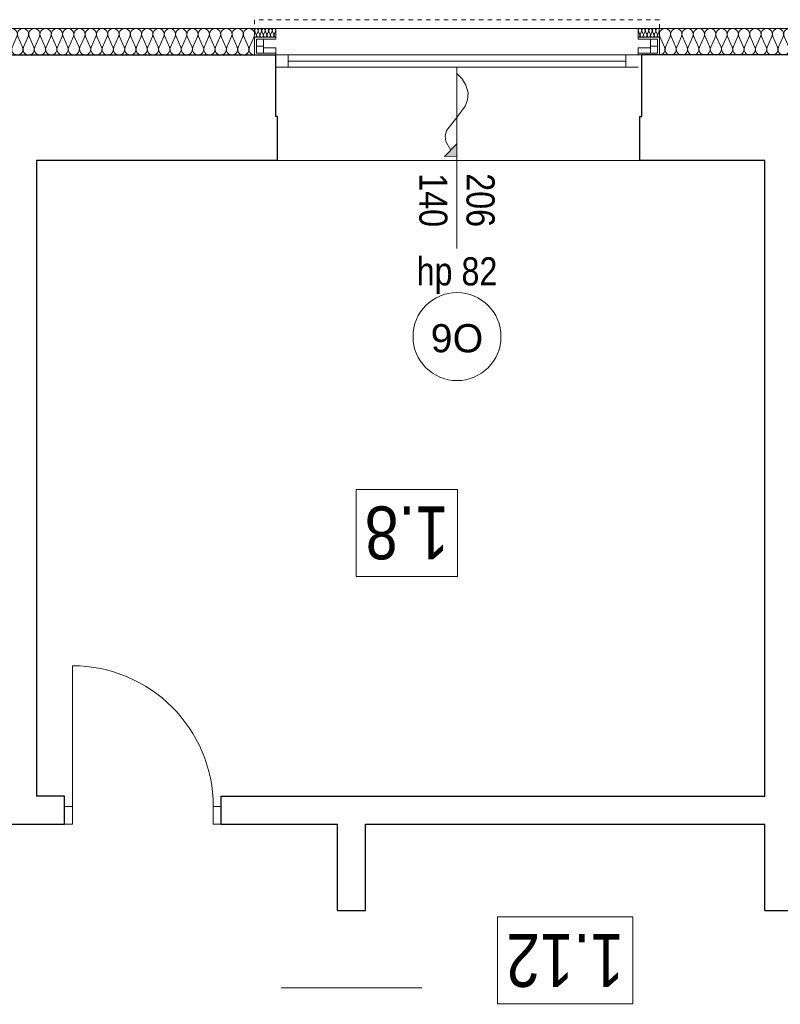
# Model space of a CAD drawing. Extents: x -543332 to -314699, y -9028 to 155584.
# Tile 192 of 256: x -479234 to -474911, y 87859 to 93452. Entities that reach past the tile are written whole.
import ezdxf

# ---------------------------------------------------------------- set-up
doc = ezdxf.new("R2010")
doc.units = 0
doc.header["$MEASUREMENT"] = 0
doc.linetypes.add('Hidden Line', pattern=[50, 25, -25])
doc.layers.add('A-Okna', color=8, linetype='Continuous')
doc.layers.add('Arch ocieplenie', color=8, linetype='Continuous')
for name, color, linetype, lineweight in [('A-Okna_Nr_Pióra__9', 8, 'Continuous', 9), ('Arch ocieplenie_Nr_Pióra__44', 8, 'Continuous', 9), ('Arch opisy okien_Nr_Pióra__9', 8, 'Continuous', 9), ('Arch opisy_Nr_Pióra__9', 8, 'Continuous', 9), ('Arch wykończenie_Nr_Pióra__3', 8, 'Continuous', 18), ('Arch wyposarzenie_Nr_Pióra__10', 8, 'Continuous', 18), ('INWENT OPISY_Nr_Pióra__21', 8, 'Continuous', 9), ('INWENT. DRZWI_Nr_Pióra__5', 8, 'Continuous', 13), ('INWENT. OKNA_Nr_Pióra__21', 8, 'Continuous', 9), ('INWENT. OKNA_Nr_Pióra__5', 8, 'Continuous', 13), ('INWENT.ŚCIANY_Nr_Pióra__1', 8, 'Continuous', 25), ('INWENT.ŚCIANY_Nr_Pióra__21', 8, 'Continuous', 9)]:
    doc.layers.add(name, color=color, linetype=linetype, lineweight=lineweight)
doc.styles.add('GENERATED_STYLE_10', font='arial.ttf')
doc.styles.add('GENERATED_STYLE_4', font='ARIALN.TTF')
doc.styles.add('GENERATED_STYLE_7', font='ARIALN.TTF')

# ---------------------------------------------------------------- blocks, each defined once
blk = doc.blocks.new('Izolacja cieplna 14_220', base_point=(-475598.3, 79937.6))
at = {"layer": 'Arch ocieplenie_Nr_Pióra__44', "linetype": 'Continuous'}
for p, q in [((-475595.6, 80042.9), (-475568.9, 79982.3)), ((-475563.5, 79982.3), (-475536.8, 80042.9)), ((-475531.4, 80042.9), (-475504.7, 79982.3)), ((-475499.3, 79982.3), (-475472.6, 80042.9)), ((-475467.2, 80042.9), (-475440.5, 79982.3)), ((-475435.1, 79982.3), (-475408.4, 80042.9)), ((-475403, 80042.9), (-475376.2, 79982.3)), ((-475370.8, 79982.3), (-475344.1, 80042.9)), ((-475338.7, 80042.9), (-475312, 79982.3)), ((-475306.6, 79982.3), (-475279.9, 80042.9)), ((-475274.5, 80042.9), (-475247.8, 79982.3)), ((-475242.4, 79982.3), (-475215.7, 80042.9)), ((-475210.3, 80042.9), (-475183.6, 79982.3)), ((-475178.2, 79982.3), (-475151.5, 80042.9)), ((-475146.1, 80042.9), (-475119.3, 79982.3)), ((-475113.9, 79982.3), (-475087.2, 80042.9)), ((-475081.8, 80042.9), (-475055.1, 79982.3)), ((-475049.7, 79982.3), (-475023, 80042.9)), ((-475017.6, 80042.9), (-474990.9, 79982.3)), ((-474985.5, 79982.3), (-474958.8, 80042.9)), ((-474953.4, 80042.9), (-474926.7, 79982.3)), ((-474921.3, 79982.3), (-474894.6, 80042.9)), ((-474889.2, 80042.9), (-474862.4, 79982.3)), ((-474857.1, 79982.3), (-474830.3, 80042.9)), ((-474824.9, 80042.9), (-474798.2, 79982.3)), ((-474792.8, 79982.3), (-474766.1, 80042.9)), ((-474760.7, 80042.9), (-474734, 79982.3)), ((-474728.6, 79982.3), (-474701.9, 80042.9)), ((-474696.5, 80042.9), (-474669.8, 79982.3)), ((-474664.4, 79982.3), (-474637.7, 80042.9)), ((-474632.3, 80042.9), (-474605.5, 79982.3)), ((-474600.2, 79982.3), (-474573.4, 80042.9)), ((-474568, 80042.9), (-474541.3, 79982.3)), ((-474535.9, 79982.3), (-474509.2, 80042.9)), ((-474503.8, 80042.9), (-474477.1, 79982.3)), ((-474471.7, 79982.3), (-474445, 80042.9)), ((-474439.6, 80042.9), (-474412.9, 79982.3)), ((-474407.5, 79982.3), (-474380.8, 80042.9)), ((-474375.4, 80042.9), (-474348.7, 79982.3)), ((-474343.3, 79982.3), (-474316.5, 80042.9)), ((-474311.1, 80042.9), (-474284.4, 79982.3)), ((-474279, 79982.3), (-474252.3, 80042.9)), ((-474246.9, 80042.9), (-474220.2, 79982.3)), ((-474214.8, 79982.3), (-474188.1, 80042.9)), ((-474182.7, 80042.9), (-474156, 79982.3)), ((-474150.6, 79982.3), (-474123.9, 80042.9)), ((-474118.5, 80042.9), (-474091.8, 79982.3)), ((-474086.4, 79982.3), (-474059.6, 80042.9)), ((-474054.2, 80042.9), (-474027.5, 79982.3)), ((-474022.1, 79982.3), (-473995.4, 80042.9)), ((-473990, 80042.9), (-473963.3, 79982.3)), ((-473957.9, 79982.3), (-473931.2, 80042.9)), ((-473925.8, 80042.9), (-473899.1, 79982.3)), ((-473893.7, 79982.3), (-473867, 80042.9)), ((-473861.6, 80042.9), (-473834.9, 79982.3)), ((-473829.5, 79982.3), (-473802.7, 80042.9)), ((-473797.4, 80042.9), (-473770.6, 79982.3)), ((-473765.2, 79982.3), (-473738.5, 80042.9)), ((-473733.1, 80042.9), (-473706.4, 79982.3)), ((-473701, 79982.3), (-473674.3, 80042.9)), ((-473668.9, 80042.9), (-473642.2, 79982.3)), ((-473636.8, 79982.3), (-473610.1, 80042.9)), ((-473604.7, 80042.9), (-473578, 79982.3)), ((-473572.6, 79982.3), (-473545.9, 80042.9)), ((-473540.5, 80042.9), (-473513.7, 79982.3)), ((-473508.3, 79982.3), (-473481.6, 80042.9)), ((-473476.2, 80042.9), (-473449.5, 79982.3)), ((-473444.1, 79982.3), (-473417.4, 80042.9)), ((-473412, 80042.9), (-473385.3, 79982.3)), ((-473379.9, 79982.3), (-473353.2, 80042.9)), ((-473347.8, 80042.9), (-473321.1, 79982.3)), ((-473315.7, 79982.3), (-473289, 80042.9)), ((-473283.6, 80042.9), (-473256.8, 79982.3)), ((-473251.4, 79982.3), (-473224.7, 80042.9)), ((-473219.3, 80042.9), (-473192.6, 79982.3)), ((-473187.2, 79982.3), (-473160.5, 80042.9)), ((-473155.1, 80042.9), (-473128.4, 79982.3)), ((-473123, 79982.3), (-473096.3, 80042.9)), ((-473090.9, 80042.9), (-473064.2, 79982.3)), ((-473058.8, 79982.3), (-473032.1, 80042.9)), ((-473026.7, 80042.9), (-472999.9, 79982.3)), ((-472994.6, 79982.3), (-472967.8, 80042.9)), ((-472962.4, 80042.9), (-472935.7, 79982.3)), ((-472930.3, 79982.3), (-472903.6, 80042.9)), ((-472898.2, 80042.9), (-472871.5, 79982.3)), ((-472866.1, 79982.3), (-472839.4, 80042.9)), ((-472834, 80042.9), (-472807.3, 79982.3)), ((-472801.9, 79982.3), (-472775.2, 80042.9)), ((-472769.8, 80042.9), (-472743, 79982.3)), ((-472737.7, 79982.3), (-472710.9, 80042.9)), ((-472705.5, 80042.9), (-472678.8, 79982.3)), ((-472673.4, 79982.3), (-472646.7, 80042.9)), ((-472641.3, 80042.9), (-472614.6, 79982.3)), ((-472609.2, 79982.3), (-472582.5, 80042.9)), ((-472577.1, 80042.9), (-472550.4, 79982.3)), ((-472545, 79982.3), (-472518.3, 80042.9)), ((-472512.9, 80042.9), (-472486.2, 79982.3)), ((-472480.8, 79982.3), (-472454, 80042.9)), ((-472448.6, 80042.9), (-472421.9, 79982.3)), ((-472416.5, 79982.3), (-472389.8, 80042.9)), ((-472384.4, 80042.9), (-472357.7, 79982.3)), ((-472352.3, 79982.3), (-472325.6, 80042.9)), ((-472320.2, 80042.9), (-472293.5, 79982.3)), ((-472288.1, 79982.3), (-472261.4, 80042.9)), ((-472256, 80042.9), (-472229.3, 79982.3)), ((-472223.9, 79982.3), (-472197.1, 80042.9)), ((-472191.7, 80042.9), (-472165, 79982.3)), ((-472159.6, 79982.3), (-472132.9, 80042.9)), ((-472127.5, 80042.9), (-472100.8, 79982.3)), ((-472095.4, 79982.3), (-472068.7, 80042.9)), ((-472063.3, 80042.9), (-472036.6, 79982.3)), ((-472031.2, 79982.3), (-472004.5, 80042.9)), ((-471999.1, 80042.9), (-471972.4, 79982.3)), ((-471967, 79982.3), (-471940.2, 80042.9)), ((-471934.9, 80042.9), (-471908.1, 79982.3)), ((-471902.7, 79982.3), (-471876, 80042.9))]:
    blk.add_line(p, q, dxfattribs=at)
for centre, start_param, end_param in [((-475566.2, 80055.7), 5.870392, 9.837571), ((-475502, 80055.7), 5.870392, 9.837571), ((-475437.8, 80055.7), 5.870392, 9.837571), ((-475373.5, 80055.7), 5.870392, 9.837571), ((-475309.3, 80055.7), 5.870392, 9.837571), ((-475245.1, 80055.7), 5.870392, 9.837571), ((-475180.9, 80055.7), 5.870392, 9.837571), ((-475116.6, 80055.7), 5.870392, 9.837571), ((-475052.4, 80055.7), 5.870392, 9.837571), ((-474988.2, 80055.7), 5.870392, 9.837571), ((-474924, 80055.7), 5.870392, 9.837571), ((-474859.7, 80055.7), 5.870392, 9.837571), ((-474795.5, 80055.7), 5.870392, 9.837571), ((-474731.3, 80055.7), 5.870392, 9.837571), ((-474667.1, 80055.7), 5.870392, 9.837571), ((-474602.9, 80055.7), 5.870392, 9.837571), ((-474538.6, 80055.7), 5.870392, 9.837571), ((-474474.4, 80055.7), 5.870392, 9.837571), ((-474410.2, 80055.7), 5.870392, 9.837571), ((-474346, 80055.7), 5.870392, 9.837571), ((-474281.7, 80055.7), 5.870392, 9.837571), ((-474217.5, 80055.7), 5.870392, 9.837571), ((-474153.3, 80055.7), 5.870392, 9.837571), ((-474089.1, 80055.7), 5.870392, 9.837571), ((-474024.8, 80055.7), 5.870392, 9.837571), ((-473960.6, 80055.7), 5.870392, 9.837571), ((-473896.4, 80055.7), 5.870392, 9.837571), ((-473832.2, 80055.7), 5.870392, 9.837571), ((-473767.9, 80055.7), 5.870392, 9.837571), ((-473703.7, 80055.7), 5.870392, 9.837571), ((-473639.5, 80055.7), 5.870392, 9.837571), ((-473575.3, 80055.7), 5.870392, 9.837571), ((-473511, 80055.7), 5.870392, 9.837571), ((-473446.8, 80055.7), 5.870392, 9.837571), ((-473382.6, 80055.7), 5.870392, 9.837571), ((-473318.4, 80055.7), 5.870392, 9.837571), ((-473254.1, 80055.7), 5.870392, 9.837571), ((-473189.9, 80055.7), 5.870392, 9.837571), ((-473125.7, 80055.7), 5.870392, 9.837571), ((-473061.5, 80055.7), 5.870392, 9.837571), ((-472997.2, 80055.7), 5.870392, 9.837571), ((-472933, 80055.7), 5.870392, 9.837571), ((-472868.8, 80055.7), 5.870392, 9.837571), ((-472804.6, 80055.7), 5.870392, 9.837571), ((-472740.4, 80055.7), 5.870392, 9.837571), ((-472676.1, 80055.7), 5.870392, 9.837571), ((-472611.9, 80055.7), 5.870392, 9.837571), ((-472547.7, 80055.7), 5.870392, 9.837571), ((-472483.5, 80055.7), 5.870392, 9.837571), ((-472419.2, 80055.7), 5.870392, 9.837571), ((-472355, 80055.7), 5.870392, 9.837571), ((-472290.8, 80055.7), 5.870392, 9.837571), ((-472226.6, 80055.7), 5.870392, 9.837571), ((-472162.3, 80055.7), 5.870392, 9.837571), ((-472098.1, 80055.7), 5.870392, 9.837571), ((-472033.9, 80055.7), 5.870392, 9.837571), ((-471969.7, 80055.7), 5.870392, 9.837571), ((-471905.4, 80055.7), 5.870392, 9.837571), ((-475598.3, 79969.5), 4.712389, 6.695979), ((-475534.1, 79969.5), 2.7288, 6.695979), ((-475469.9, 79969.5), 2.7288, 6.695979), ((-475405.7, 79969.5), 2.7288, 6.695979), ((-475341.4, 79969.5), 2.7288, 6.695979), ((-475277.2, 79969.5), 2.7288, 6.695979), ((-475213, 79969.5), 2.7288, 6.695979), ((-475148.8, 79969.5), 2.7288, 6.695979), ((-475084.5, 79969.5), 2.7288, 6.695979), ((-475020.3, 79969.5), 2.7288, 6.695979), ((-474956.1, 79969.5), 2.7288, 6.695979), ((-474891.9, 79969.5), 2.7288, 6.695979), ((-474827.6, 79969.5), 2.7288, 6.695979), ((-474763.4, 79969.5), 2.7288, 6.695979), ((-474699.2, 79969.5), 2.7288, 6.695979), ((-474635, 79969.5), 2.7288, 6.695979), ((-474570.7, 79969.5), 2.7288, 6.695979), ((-474506.5, 79969.5), 2.7288, 6.695979), ((-474442.3, 79969.5), 2.7288, 6.695979), ((-474378.1, 79969.5), 2.7288, 6.695979), ((-474313.8, 79969.5), 2.7288, 6.695979), ((-474249.6, 79969.5), 2.7288, 6.695979), ((-474185.4, 79969.5), 2.7288, 6.695979), ((-474121.2, 79969.5), 2.7288, 6.695979), ((-474056.9, 79969.5), 2.7288, 6.695979), ((-473992.7, 79969.5), 2.7288, 6.695979), ((-473928.5, 79969.5), 2.7288, 6.695979), ((-473864.3, 79969.5), 2.7288, 6.695979), ((-473800.1, 79969.5), 2.7288, 6.695979), ((-473735.8, 79969.5), 2.7288, 6.695979), ((-473671.6, 79969.5), 2.7288, 6.695979), ((-473607.4, 79969.5), 2.7288, 6.695979), ((-473543.2, 79969.5), 2.7288, 6.695979), ((-473478.9, 79969.5), 2.7288, 6.695979), ((-473414.7, 79969.5), 2.7288, 6.695979), ((-473350.5, 79969.5), 2.7288, 6.695979), ((-473286.3, 79969.5), 2.7288, 6.695979), ((-473222, 79969.5), 2.7288, 6.695979), ((-473157.8, 79969.5), 2.7288, 6.695979), ((-473093.6, 79969.5), 2.7288, 6.695979), ((-473029.4, 79969.5), 2.7288, 6.695979), ((-472965.1, 79969.5), 2.7288, 6.695979), ((-472900.9, 79969.5), 2.7288, 6.695979), ((-472836.7, 79969.5), 2.7288, 6.695979), ((-472772.5, 79969.5), 2.7288, 6.695979), ((-472708.2, 79969.5), 2.7288, 6.695979), ((-472644, 79969.5), 2.7288, 6.695979), ((-472579.8, 79969.5), 2.7288, 6.695979), ((-472515.6, 79969.5), 2.7288, 6.695979), ((-472451.3, 79969.5), 2.7288, 6.695979), ((-472387.1, 79969.5), 2.7288, 6.695979), ((-472322.9, 79969.5), 2.7288, 6.695979), ((-472258.7, 79969.5), 2.7288, 6.695979), ((-472194.4, 79969.5), 2.7288, 6.695979), ((-472130.2, 79969.5), 2.7288, 6.695979), ((-472066, 79969.5), 2.7288, 6.695979), ((-472001.8, 79969.5), 2.7288, 6.695979), ((-471937.6, 79969.5), 2.7288, 6.695979), ((-471873.3, 79969.5), 2.7288, 4.712389)]:
    blk.add_ellipse(centre, major_axis=(32.1, 0), ratio=0.993449, start_param=start_param, end_param=end_param, dxfattribs=at)
blk = doc.blocks.new('Izolacja cieplna 14_221', base_point=(-479567.9, 79937.6))
at = {"layer": 'Arch ocieplenie_Nr_Pióra__44', "linetype": 'Continuous'}
for p, q in [((-479565.2, 80042.9), (-479538.5, 79982.3)), ((-479533.1, 79982.3), (-479506.4, 80042.9)), ((-479501, 80042.9), (-479474.3, 79982.3)), ((-479468.9, 79982.3), (-479442.2, 80042.9)), ((-479436.8, 80042.9), (-479410.1, 79982.3)), ((-479404.7, 79982.3), (-479378, 80042.9)), ((-479372.6, 80042.9), (-479345.9, 79982.3)), ((-479340.5, 79982.3), (-479313.7, 80042.9)), ((-479308.4, 80042.9), (-479281.6, 79982.3)), ((-479276.2, 79982.3), (-479249.5, 80042.9)), ((-479244.1, 80042.9), (-479217.4, 79982.3)), ((-479212, 79982.3), (-479185.3, 80042.9)), ((-479179.9, 80042.9), (-479153.2, 79982.3)), ((-479147.8, 79982.3), (-479121.1, 80042.9)), ((-479115.7, 80042.9), (-479089, 79982.3)), ((-479083.6, 79982.3), (-479056.9, 80042.9)), ((-479051.5, 80042.9), (-479024.8, 79982.3)), ((-479019.4, 79982.3), (-478992.7, 80042.9)), ((-478987.3, 80042.9), (-478960.6, 79982.3)), ((-478955.2, 79982.3), (-478928.5, 80042.9)), ((-478923.1, 80042.9), (-478896.4, 79982.3)), ((-478891, 79982.3), (-478864.2, 80042.9)), ((-478858.9, 80042.9), (-478832.1, 79982.3)), ((-478826.7, 79982.3), (-478800, 80042.9)), ((-478794.6, 80042.9), (-478767.9, 79982.3)), ((-478762.5, 79982.3), (-478735.8, 80042.9)), ((-478730.4, 80042.9), (-478703.7, 79982.3)), ((-478698.3, 79982.3), (-478671.6, 80042.9)), ((-478666.2, 80042.9), (-478639.5, 79982.3)), ((-478634.1, 79982.3), (-478607.4, 80042.9)), ((-478602, 80042.9), (-478575.3, 79982.3)), ((-478569.9, 79982.3), (-478543.2, 80042.9)), ((-478537.8, 80042.9), (-478511.1, 79982.3)), ((-478505.7, 79982.3), (-478479, 80042.9)), ((-478473.6, 80042.9), (-478446.8, 79982.3)), ((-478441.5, 79982.3), (-478414.7, 80042.9)), ((-478409.3, 80042.9), (-478382.6, 79982.3)), ((-478377.2, 79982.3), (-478350.5, 80042.9)), ((-478345.1, 80042.9), (-478318.4, 79982.3)), ((-478313, 79982.3), (-478286.3, 80042.9)), ((-478280.9, 80042.9), (-478254.2, 79982.3)), ((-478248.8, 79982.3), (-478222.1, 80042.9)), ((-478216.7, 80042.9), (-478190, 79982.3)), ((-478184.6, 79982.3), (-478157.9, 80042.9)), ((-478152.5, 80042.9), (-478125.8, 79982.3)), ((-478120.4, 79982.3), (-478093.7, 80042.9)), ((-478088.3, 80042.9), (-478061.6, 79982.3)), ((-478056.2, 79982.3), (-478029.5, 80042.9)), ((-478024.1, 80042.9), (-477997.3, 79982.3)), ((-477992, 79982.3), (-477965.2, 80042.9)), ((-477959.8, 80042.9), (-477933.1, 79982.3)), ((-477927.7, 79982.3), (-477901, 80042.9))]:
    blk.add_line(p, q, dxfattribs=at)
for centre, start_param, end_param in [((-479535.8, 80055.7), 5.870392, 9.837571), ((-479471.6, 80055.7), 5.870392, 9.837571), ((-479407.4, 80055.7), 5.870392, 9.837571), ((-479343.2, 80055.7), 5.870392, 9.837571), ((-479278.9, 80055.7), 5.870392, 9.837571), ((-479214.7, 80055.7), 5.870392, 9.837571), ((-479150.5, 80055.7), 5.870392, 9.837571), ((-479086.3, 80055.7), 5.870392, 9.837571), ((-479022.1, 80055.7), 5.870392, 9.837571), ((-478957.9, 80055.7), 5.870392, 9.837571), ((-478893.7, 80055.7), 5.870392, 9.837571), ((-478829.4, 80055.7), 5.870392, 9.837571), ((-478765.2, 80055.7), 5.870392, 9.837571), ((-478701, 80055.7), 5.870392, 9.837571), ((-478636.8, 80055.7), 5.870392, 9.837571), ((-478572.6, 80055.7), 5.870392, 9.837571), ((-478508.4, 80055.7), 5.870392, 9.837571), ((-478444.2, 80055.7), 5.870392, 9.837571), ((-478379.9, 80055.7), 5.870392, 9.837571), ((-478315.7, 80055.7), 5.870392, 9.837571), ((-478251.5, 80055.7), 5.870392, 9.837571), ((-478187.3, 80055.7), 5.870392, 9.837571), ((-478123.1, 80055.7), 5.870392, 9.837571), ((-478058.9, 80055.7), 5.870392, 9.837571), ((-477994.6, 80055.7), 5.870392, 9.837571), ((-477930.4, 80055.7), 5.870392, 9.837571), ((-479567.9, 79969.5), 4.712389, 6.695979), ((-479503.7, 79969.5), 2.7288, 6.695979), ((-479439.5, 79969.5), 2.7288, 6.695979), ((-479375.3, 79969.5), 2.7288, 6.695979), ((-479311.1, 79969.5), 2.7288, 6.695979), ((-479246.8, 79969.5), 2.7288, 6.695979), ((-479182.6, 79969.5), 2.7288, 6.695979), ((-479118.4, 79969.5), 2.7288, 6.695979), ((-479054.2, 79969.5), 2.7288, 6.695979), ((-478990, 79969.5), 2.7288, 6.695979), ((-478925.8, 79969.5), 2.7288, 6.695979), ((-478861.5, 79969.5), 2.7288, 6.695979), ((-478797.3, 79969.5), 2.7288, 6.695979), ((-478733.1, 79969.5), 2.7288, 6.695979), ((-478668.9, 79969.5), 2.7288, 6.695979), ((-478604.7, 79969.5), 2.7288, 6.695979), ((-478540.5, 79969.5), 2.7288, 6.695979), ((-478476.3, 79969.5), 2.7288, 6.695979), ((-478412, 79969.5), 2.7288, 6.695979), ((-478347.8, 79969.5), 2.7288, 6.695979), ((-478283.6, 79969.5), 2.7288, 6.695979), ((-478219.4, 79969.5), 2.7288, 6.695979), ((-478155.2, 79969.5), 2.7288, 6.695979), ((-478091, 79969.5), 2.7288, 6.695979), ((-478026.8, 79969.5), 2.7288, 6.695979), ((-477962.5, 79969.5), 2.7288, 6.695979), ((-477898.3, 79969.5), 2.7288, 4.712389)]:
    blk.add_ellipse(centre, major_axis=(32.1, 0), ratio=0.993594, start_param=start_param, end_param=end_param, dxfattribs=at)
blk = doc.blocks.new('Izolacja cieplna 14_230', base_point=(-477898.3, 80037.6))
at = {"layer": 'Arch ocieplenie_Nr_Pióra__44', "linetype": 'Continuous'}
for p, q in [((-477897.5, 80072.7), (-477889.2, 80052.5)), ((-477887.5, 80052.5), (-477879.2, 80072.7)), ((-477877.5, 80072.7), (-477869.2, 80052.5)), ((-477867.5, 80052.5), (-477859.2, 80072.7)), ((-477857.5, 80072.7), (-477849.2, 80052.5)), ((-477847.5, 80052.5), (-477839.2, 80072.7)), ((-477837.5, 80072.7), (-477829.2, 80052.5)), ((-477827.5, 80052.5), (-477819.2, 80072.7)), ((-477817.5, 80072.7), (-477809.2, 80052.5)), ((-477807.5, 80052.5), (-477799.2, 80072.7)), ((-477797.5, 80072.7), (-477789.2, 80052.5)), ((-477787.5, 80052.5), (-477779.2, 80072.7))]:
    blk.add_line(p, q, dxfattribs=at)
for centre, start_param, end_param in [((-477888.3, 80077), 4.299595, 8.266775), ((-477898.3, 80048.3), 3.141593, 5.125182), ((-477878.3, 80048.3), 1.158004, 5.125183), ((-477868.3, 80077), 4.299595, 8.266775), ((-477858.3, 80048.3), 1.158004, 5.125183), ((-477848.3, 80077), 4.299595, 8.266775), ((-477838.3, 80048.3), 1.158004, 5.125183), ((-477828.3, 80077), 4.299595, 8.266775), ((-477818.3, 80048.3), 1.158004, 5.125183), ((-477808.3, 80077), 4.299595, 8.266775), ((-477798.3, 80048.3), 1.158004, 5.125183), ((-477788.3, 80077), 4.299595, 8.266775), ((-477778.3, 80048.3), 1.158004, 3.141593)]:
    blk.add_ellipse(centre, major_axis=(0, 10.6), ratio=0.94039, start_param=start_param, end_param=end_param, dxfattribs=at)
blk = doc.blocks.new('Izolacja cieplna 14_232', base_point=(-475718.3, 80037.6))
at = {"layer": 'Arch ocieplenie_Nr_Pióra__44', "linetype": 'Continuous'}
for p, q in [((-475717.5, 80072.7), (-475709.2, 80052.5)), ((-475707.5, 80052.5), (-475699.2, 80072.7)), ((-475697.5, 80072.7), (-475689.2, 80052.5)), ((-475687.5, 80052.5), (-475679.2, 80072.7)), ((-475677.5, 80072.7), (-475669.2, 80052.5)), ((-475667.5, 80052.5), (-475659.2, 80072.7)), ((-475657.5, 80072.7), (-475649.2, 80052.5)), ((-475647.5, 80052.5), (-475639.2, 80072.7)), ((-475637.5, 80072.7), (-475629.2, 80052.5)), ((-475627.5, 80052.5), (-475619.2, 80072.7)), ((-475617.5, 80072.7), (-475609.2, 80052.5)), ((-475607.5, 80052.5), (-475599.2, 80072.7))]:
    blk.add_line(p, q, dxfattribs=at)
for centre, start_param, end_param in [((-475708.3, 80077), 4.299595, 8.266775), ((-475718.3, 80048.3), 3.141593, 5.125182), ((-475698.3, 80048.3), 1.158004, 5.125183), ((-475688.3, 80077), 4.299595, 8.266775), ((-475678.3, 80048.3), 1.158004, 5.125183), ((-475668.3, 80077), 4.299595, 8.266775), ((-475658.3, 80048.3), 1.158004, 5.125183), ((-475648.3, 80077), 4.299595, 8.266775), ((-475638.3, 80048.3), 1.158004, 5.125183), ((-475628.3, 80077), 4.299595, 8.266775), ((-475618.3, 80048.3), 1.158004, 5.125183), ((-475608.3, 80077), 4.299595, 8.266775), ((-475598.3, 80048.3), 1.158004, 3.141593)]:
    blk.add_ellipse(centre, major_axis=(0, 10.6), ratio=0.94039, start_param=start_param, end_param=end_param, dxfattribs=at)
blk = doc.blocks.new('Krzywa_14', base_point=(-476748.3, 79832.2))
at = {"layer": 'A-Okna_Nr_Pióra__9', "linetype": 'Continuous'}
blk.add_hatch(color=256, dxfattribs=at).paths.add_polyline_path([(-476748.3, 79361.6), (-476819, 79361.2), (-476748.7, 79432.3)], flags=0)
for p, q in [((-476819, 79361.2), (-476748.7, 79432.3)), ((-476748.3, 79361.6), (-476748.7, 79432.3)), ((-476748.3, 79361.6), (-476819, 79361.2))]:
    blk.add_line(p, q, dxfattribs=at)
at = {"layer": 'A-Okna_Nr_Pióra__9', "linetype": 'Continuous', "flags": 128}
blk.add_lwpolyline([(-476748.3, 79832.2), (-476719.2, 79801), (-476697.9, 79766), (-476685.7, 79721.3), (-476688.2, 79682.6), (-476701.2, 79646.1), (-476748.3, 79581.6), (-476807.9, 79508.3), (-476815, 79476.3), (-476811, 79446.4), (-476783.9, 79396.8)], dxfattribs=at)

msp = doc.modelspace()

# ---------------------------------------------------------------- linework, layer by layer
at = {"layer": 'Arch opisy_Nr_Pióra__9', "linetype": 'Continuous'}
msp.add_circle((-476748.3, 91652), 250, dxfattribs=at)
at = {"layer": 'Arch wykończenie_Nr_Pióra__3', "linetype": 'Continuous'}
for p, q in [((-479687.9, 93402), (-477778.3, 93402)), ((-477778.3, 93352), (-477778.3, 93402)), ((-471873.3, 93402), (-475718.3, 93402)), ((-475718.3, 93352), (-475718.3, 93402))]:
    msp.add_line(p, q, dxfattribs=at)
at = {"layer": 'Arch wyposarzenie_Nr_Pióra__10', "linetype": 'Hidden Line'}
for p, q in [((-475598.3, 93452), (-477898.3, 93452)), ((-477898.3, 93452), (-477898.3, 93252)), ((-475598.3, 93252), (-475598.3, 93452))]:
    msp.add_line(p, q, dxfattribs=at)
at = {"layer": 'Arch wyposarzenie_Nr_Pióra__10', "linetype": 'Continuous'}
for p, q in [((-477898.3, 93252), (-477898.3, 93352)), ((-477898.3, 93352), (-477778.3, 93352)), ((-477778.3, 93352), (-477778.3, 93342)), ((-475598.3, 93352), (-475718.3, 93352)), ((-475718.3, 93352), (-475718.3, 93342)), ((-475598.3, 93252), (-475598.3, 93352)), ((-477888.3, 93342), (-477778.3, 93342)), ((-477888.3, 93262), (-477888.3, 93342)), ((-477848.3, 93302), (-477888.3, 93302)), ((-477848.3, 93262), (-477848.3, 93342)), ((-477778.1, 93292), (-477848.3, 93292)), ((-477778.1, 93262), (-477778.1, 93292)), ((-475718.6, 93262), (-475718.6, 93292)), ((-475718.6, 93292), (-475648.3, 93292)), ((-475608.3, 93342), (-475718.3, 93342)), ((-475648.3, 93262), (-475648.3, 93342)), ((-475648.3, 93302), (-475608.3, 93302)), ((-475608.3, 93262), (-475608.3, 93342)), ((-477778.3, 93252), (-477898.3, 93252)), ((-477778.3, 93262), (-477888.3, 93262)), ((-477778.3, 93262), (-477778.3, 93252)), ((-475718.3, 93262), (-475608.3, 93262)), ((-475718.3, 93262), (-475718.3, 93252)), ((-475718.3, 93252), (-475598.3, 93252))]:
    msp.add_line(p, q, dxfattribs=at)
at = {"layer": 'INWENT. DRZWI_Nr_Pióra__5', "linetype": 'Continuous'}
for p, q in [((-478933.3, 88982), (-478933.3, 89782)), ((-478978.3, 88982), (-478933.3, 88982)), ((-478933.3, 88982), (-478933.3, 88882)), ((-478133.3, 88982), (-478133.3, 88882)), ((-478088.3, 88982), (-478133.3, 88982)), ((-478933.3, 88882), (-478978.3, 88882)), ((-478133.3, 88882), (-478088.3, 88882)), ((-477748.3, 87952), (-476948.3, 87952))]:
    msp.add_line(p, q, dxfattribs=at)
msp.add_arc((-478933.3, 88982), 800, 0, 90, dxfattribs=at)
at = {"layer": 'INWENT. OKNA_Nr_Pióra__5', "linetype": 'Continuous'}
for p, q in [((-477778.3, 93252), (-475718.3, 93252)), ((-477708.3, 93252), (-477708.3, 93182)), ((-475788.3, 93252), (-475788.3, 93182)), ((-477778.3, 93182), (-475718.3, 93182)), ((-475788.3, 93217), (-477708.3, 93217)), ((-476748.3, 93182), (-476748.3, 92152))]:
    msp.add_line(p, q, dxfattribs=at)
at = {"layer": 'INWENT.ŚCIANY_Nr_Pióra__1', "linetype": 'Continuous'}
for p, q in [((-479673.7, 93252), (-477778.3, 93252)), ((-477778.3, 92902), (-477778.3, 93252)), ((-475698.3, 92902), (-475698.3, 93252)), ((-472023.3, 93252), (-475698.3, 93252)), ((-477768.3, 92902), (-477778.3, 92902)), ((-477768.3, 92652), (-477768.3, 92902)), ((-475708.3, 92652), (-475708.3, 92902)), ((-475708.3, 92902), (-475698.3, 92902)), ((-477768.3, 92652), (-479138.3, 92652)), ((-479138.3, 92652), (-479138.3, 89042)), ((-474998.3, 92652), (-475708.3, 92652)), ((-474998.3, 89042), (-474998.3, 92652)), ((-478978.3, 89042), (-479138.3, 89042)), ((-478978.3, 88882), (-478978.3, 89042)), ((-478088.3, 89042), (-474998.3, 89042)), ((-478088.3, 88882), (-478088.3, 89042)), ((-479438.7, 88882), (-478978.3, 88882)), ((-478088.3, 88882), (-477428.3, 88882)), ((-477428.3, 88392), (-477428.3, 88882)), ((-477268.3, 88882), (-474998.3, 88882)), ((-477268.3, 88392), (-477268.3, 88882)), ((-474998.3, 88392), (-474998.3, 88882)), ((-477428.3, 88392), (-477268.3, 88392)), ((-474998.3, 88392), (-474723.3, 88392))]:
    msp.add_line(p, q, dxfattribs=at)
at = {"layer": 'INWENT.ŚCIANY_Nr_Pióra__21', "linetype": 'Continuous'}
for p, q in [((-477778.3, 93402), (-475718.3, 93402)), ((-477768.3, 92652), (-475708.3, 92652))]:
    msp.add_line(p, q, dxfattribs=at)

# ---------------------------------------------------------------- block references
at = {"layer": 'A-Okna', "color": 135, "linetype": 'Continuous', "lineweight": 9, "true_color": 0x3dad99}
msp.add_blockref('Krzywa_14', (-476748.3, 93146.6), dxfattribs=at)
at = {"layer": 'Arch ocieplenie', "color": 104, "linetype": 'Continuous', "lineweight": 13, "true_color": 0x029e21}
for name, p in [('Izolacja cieplna 14_221', (-479567.9, 93252)), ('Izolacja cieplna 14_230', (-477898.3, 93352)), ('Izolacja cieplna 14_232', (-475718.3, 93352)), ('Izolacja cieplna 14_220', (-475598.3, 93252))]:
    msp.add_blockref(name, p, dxfattribs=at)

# ---------------------------------------------------------------- texts
at = {"layer": 'Arch opisy okien_Nr_Pióra__9', "linetype": 'Continuous', "insert": (-476748.3, 91562.8), "char_height": 160, "attachment_point": 2, "rotation": 180, "style": 'GENERATED_STYLE_10'}
msp.add_mtext('{O6}', dxfattribs=at)
at = {"layer": 'INWENT. OKNA_Nr_Pióra__21', "linetype": 'Continuous', "insert": (-476534.2, 92427), "char_height": 160, "width": 709.227, "attachment_point": 2, "rotation": 270, "line_spacing_factor": 1.007581, "style": 'GENERATED_STYLE_7'}
msp.add_mtext('{206\\P140}', dxfattribs=at)
at = {"layer": 'INWENT. OKNA_Nr_Pióra__21', "linetype": 'Continuous', "insert": (-476748.3, 92102.6), "char_height": 160, "attachment_point": 2, "style": 'GENERATED_STYLE_7'}
msp.add_mtext('{hp 82}', dxfattribs=at)

# ---------------------------------------------------------------- wipeouts: each hides what was drawn before it
at = {"linetype": 'Continuous', "ltscale": 1932973.790928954}
msp.add_wipeout([(-476745.5, 90288.9), (-477321.5, 90288.9), (-477321.5, 90783), (-476745.5, 90783)], dxfattribs=at).dxf.layer = 'INWENT OPISY_Nr_Pióra__21'
at = {"linetype": 'Continuous', "ltscale": 1927890.768286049}
msp.add_wipeout([(-475749.9, 87861.2), (-476517.9, 87861.2), (-476517.9, 88355.3), (-475749.9, 88355.3)], dxfattribs=at).dxf.layer = 'INWENT OPISY_Nr_Pióra__21'

# ---------------------------------------------------------------- next in the draw order: linework, layer by layer
at = {"layer": 'INWENT OPISY_Nr_Pióra__21', "linetype": 'Continuous', "flags": 128}
for points in [[(-476745.5, 90288.9), (-477321.5, 90288.9), (-477321.5, 90783), (-476745.5, 90783)], [(-475749.9, 87861.2), (-476517.9, 87861.2), (-476517.9, 88355.3), (-475749.9, 88355.3)]]:
    msp.add_lwpolyline(points, close=True, dxfattribs=at)

# ---------------------------------------------------------------- next in the draw order: texts
at = {"layer": 'INWENT OPISY_Nr_Pióra__21', "linetype": 'Continuous', "char_height": 300, "attachment_point": 8, "rotation": 180, "style": 'GENERATED_STYLE_4'}
for s, insert in [('{1.8 }', (-477033.5, 90691.2)), ('{1.12 }', (-476133.9, 88258.3))]:
    msp.add_mtext(s, dxfattribs=dict(at, insert=insert))

doc.saveas('drawing.dxf')
